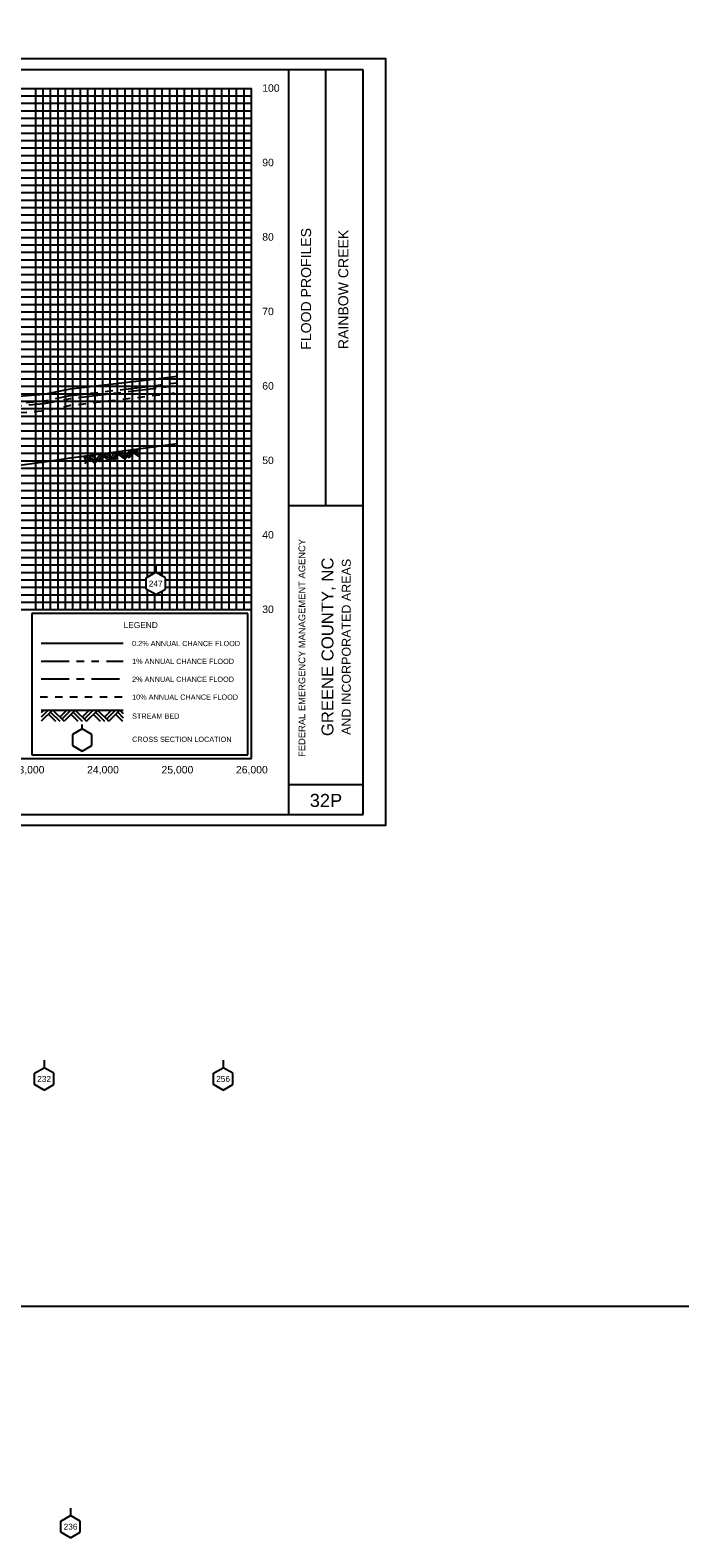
# Model space of a CAD drawing. Header units: inches. Extents: x -9.2 to 57.8, y 27.6 to 67.1.
# Tile 5 of 8: x 28.3 to 37.1, y 28.9 to 49.2. Entities that reach past the tile are written whole.
import ezdxf
from ezdxf.enums import TextEntityAlignment as Align

# ---------------------------------------------------------------- set-up
doc = ezdxf.new("R2010")
doc.units = ezdxf.units.IN
doc.header["$LTSCALE"] = 0.3
doc.header["$MEASUREMENT"] = 0
doc.set_wipeout_variables(frame=1)
for name, pattern in [('CENTER', [2, 1.25, -0.25, 0.25, -0.25]), ('DOT', [0.25, 0, -0.25]), ('HIDDEN', [0.375, 0.25, -0.125]), ('PHANTOM', [2.5, 1.25, -0.25, 0.25, -0.25, 0.25, -0.25])]:
    doc.linetypes.add(name, pattern=pattern)
doc.layers.get('0').update_dxf_attribs({"color": 3, "plot": 0})
for name, color, linetype in [('1', 5, 'Continuous'), ('2', 50, 'Continuous'), ('3', 9, 'DOT'), ('7', 7, 'Continuous'), ('STREAM', 5, 'Continuous'), ('STRUCTURE', 30, 'Continuous'), ('TEXT', 255, 'Continuous'), ('WS10', 4, 'HIDDEN'), ('WS100', 5, 'PHANTOM'), ('WS50', 1, 'CENTER'), ('WS500', 1, 'Continuous'), ('XSEC', 7, 'Continuous')]:
    doc.layers.add(name, color=color, linetype=linetype)
doc.styles.add('ARIAL', font='ARIAL.TTF')
doc.styles.add('xs', font='ARIAL.TTF')

# ---------------------------------------------------------------- blocks, each defined once
blk = doc.blocks.new('rock')
at = {"layer": 'STREAM'}
for p, q in [((0.171, 0.001), (0.147, -0.023)), ((0.209, 0.001), (0.147, -0.061)), ((0.247, 0.001), (0.147, -0.099)), ((0.251, 0.001), (0.351, -0.099)), ((0.375, 0.001), (0.313, -0.061)), ((0.413, 0.001), (0.332, -0.08)), ((0.451, 0.001), (0.351, -0.099)), ((0.451, 0.001), (0.551, -0.099)), ((0.575, 0.001), (0.513, -0.061)), ((0.613, 0.001), (0.532, -0.08)), ((0.651, 0.001), (0.551, -0.099)), ((0.651, 0.001), (0.751, -0.099)), ((0.776, 0.001), (0.713, -0.061)), ((0.813, 0.001), (0.732, -0.08)), ((0.851, 0.001), (0.751, -0.099)), ((0.851, 0.001), (0.88, -0.028)), ((0.211, -0.034), (0.275, -0.099)), ((0.23, -0.016), (0.313, -0.099)), ((0.413, -0.036), (0.475, -0.099)), ((0.432, -0.018), (0.513, -0.099)), ((0.613, -0.036), (0.676, -0.099)), ((0.632, -0.018), (0.713, -0.099)), ((0.813, -0.036), (0.876, -0.099)), ((0.832, -0.018), (0.88, -0.066))]:
    blk.add_line(p, q, dxfattribs=at)
blk = doc.blocks.new('wipeout')
blk.add_wipeout([(0, 0.15), (-0.129917, 0.075), (-0.129917, -0.075), (0, -0.15), (0.129917, -0.075), (0.129917, 0.075)])
blk = doc.blocks.new('xsec')
blk.add_line((0, 0.35), (0, 0.25))
blk.add_blockref('wipeout', (0, 0.1))
for p, q in [((-0.13, 0.175), (0, 0.25)), ((0.13, 0.175), (0, 0.25)), ((0, 0.25), (0, 0.25)), ((-0.13, 0.025), (-0.13, 0.175)), ((0, -0.05), (-0.13, 0.025)), ((0, -0.05), (0.13, 0.025)), ((0.13, 0.025), (0.13, 0.175))]:
    blk.add_line(p, q)

msp = doc.modelspace()

# ---------------------------------------------------------------- linework, layer by layer
at = {"layer": '1'}
for p, q in [((32.8, 48.627), (17.3, 48.627)), ((31.8, 38.627), (31.8, 48.627)), ((32.3, 42.777), (32.3, 48.627)), ((32.8, 38.627), (32.8, 48.627)), ((31.8, 42.777), (32.8, 42.777)), ((31.8, 39.027), (32.8, 39.027)), ((17.3, 38.627), (32.8, 38.627))]:
    msp.add_line(p, q, dxfattribs=at)
at = {"layer": '2', "color": 50}
for p, q in [((18.3, 48.377), (31.3, 48.377)), ((31.3, 39.377), (31.3, 48.377)), ((18.3, 46.377), (31.3, 46.377)), ((18.3, 45.377), (31.3, 45.377)), ((18.3, 44.377), (31.3, 44.377)), ((18.3, 43.377), (31.3, 43.377)), ((18.3, 42.377), (31.3, 42.377)), ((18.3, 41.377), (31.3, 41.377)), ((18.3, 39.377), (31.3, 39.377))]:
    msp.add_line(p, q, dxfattribs=at)
at = {"layer": '2', "color": 50, "linetype": 'Continuous'}
for p, q in [((29.3, 41.377), (29.3, 48.377)), ((30.3, 41.377), (30.3, 48.377)), ((18.3, 47.377), (31.3, 47.377))]:
    msp.add_line(p, q, dxfattribs=at)
at = {"layer": '3', "color": 8, "linetype": 'Continuous'}
for p, q in [((18.3, 48.277), (31.3, 48.277)), ((28.4, 41.377), (28.4, 48.377)), ((28.5, 41.377), (28.5, 48.377)), ((28.6, 41.377), (28.6, 48.377)), ((28.7, 41.377), (28.7, 48.377)), ((28.8, 41.377), (28.8, 48.377)), ((28.9, 41.377), (28.9, 48.377)), ((29, 41.377), (29, 48.377)), ((29.1, 41.377), (29.1, 48.377)), ((29.2, 41.377), (29.2, 48.377)), ((29.4, 41.377), (29.4, 48.377)), ((29.5, 41.377), (29.5, 48.377)), ((29.6, 41.377), (29.6, 48.377)), ((29.7, 41.377), (29.7, 48.377)), ((29.8, 41.377), (29.8, 48.377)), ((29.9, 41.377), (29.9, 48.377)), ((30, 41.377), (30, 48.377)), ((30.1, 41.377), (30.1, 48.377)), ((30.2, 41.377), (30.2, 48.377)), ((30.4, 41.377), (30.4, 48.377)), ((30.5, 41.377), (30.5, 48.377)), ((30.6, 41.377), (30.6, 48.377)), ((30.7, 41.377), (30.7, 48.377)), ((30.8, 41.377), (30.8, 48.377)), ((30.9, 41.377), (30.9, 48.377)), ((31, 41.377), (31, 48.377)), ((31.1, 41.377), (31.1, 48.377)), ((31.2, 41.377), (31.2, 48.377)), ((18.3, 48.177), (31.3, 48.177)), ((18.3, 48.077), (31.3, 48.077)), ((18.3, 47.977), (31.3, 47.977)), ((18.3, 47.877), (31.3, 47.877)), ((18.3, 47.777), (31.3, 47.777)), ((18.3, 47.677), (31.3, 47.677)), ((18.3, 47.577), (31.3, 47.577)), ((18.3, 47.477), (31.3, 47.477)), ((18.3, 47.277), (31.3, 47.277)), ((18.3, 47.177), (31.3, 47.177)), ((18.3, 47.077), (31.3, 47.077)), ((18.3, 46.977), (31.3, 46.977)), ((18.3, 46.877), (31.3, 46.877)), ((18.3, 46.777), (31.3, 46.777)), ((18.3, 46.677), (31.3, 46.677)), ((18.3, 46.577), (31.3, 46.577)), ((18.3, 46.477), (31.3, 46.477)), ((18.3, 46.277), (31.3, 46.277)), ((18.3, 46.177), (31.3, 46.177)), ((18.3, 46.077), (31.3, 46.077)), ((18.3, 45.977), (31.3, 45.977)), ((18.3, 45.877), (31.3, 45.877)), ((18.3, 45.777), (31.3, 45.777)), ((18.3, 45.677), (31.3, 45.677)), ((18.3, 45.577), (31.3, 45.577)), ((18.3, 45.477), (31.3, 45.477)), ((18.3, 45.277), (31.3, 45.277)), ((18.3, 45.177), (31.3, 45.177)), ((18.3, 45.077), (31.3, 45.077)), ((18.3, 44.977), (31.3, 44.977)), ((18.3, 44.877), (31.3, 44.877)), ((18.3, 44.777), (31.3, 44.777)), ((18.3, 44.677), (31.3, 44.677)), ((18.3, 44.577), (31.3, 44.577)), ((18.3, 44.477), (31.3, 44.477)), ((18.3, 44.277), (31.3, 44.277)), ((18.3, 44.177), (31.3, 44.177)), ((18.3, 44.077), (31.3, 44.077)), ((18.3, 43.977), (31.3, 43.977)), ((18.3, 43.877), (31.3, 43.877)), ((18.3, 43.777), (31.3, 43.777)), ((18.3, 43.677), (31.3, 43.677)), ((18.3, 43.577), (31.3, 43.577)), ((18.3, 43.477), (31.3, 43.477)), ((18.3, 43.277), (31.3, 43.277)), ((18.3, 43.177), (31.3, 43.177)), ((18.3, 43.077), (31.3, 43.077)), ((18.3, 42.977), (31.3, 42.977)), ((18.3, 42.877), (31.3, 42.877)), ((18.3, 42.777), (31.3, 42.777)), ((18.3, 42.677), (31.3, 42.677)), ((18.3, 42.577), (31.3, 42.577)), ((18.3, 42.477), (31.3, 42.477)), ((18.3, 42.277), (31.3, 42.277)), ((18.3, 42.177), (31.3, 42.177)), ((18.3, 42.077), (31.3, 42.077)), ((18.3, 41.977), (31.3, 41.977)), ((18.3, 41.877), (31.3, 41.877)), ((18.3, 41.777), (31.3, 41.777)), ((18.3, 41.677), (31.3, 41.677)), ((18.3, 41.577), (31.3, 41.577)), ((18.3, 41.477), (31.3, 41.477))]:
    msp.add_line(p, q, dxfattribs=at)
at = {"layer": '7'}
for p, q in [((29.025, 39.777), (28.895, 39.702)), ((28.895, 39.702), (28.895, 39.552)), ((28.895, 39.702), (28.895, 39.702)), ((29.025, 39.777), (29.025, 39.834)), ((29.155, 39.702), (29.025, 39.777)), ((29.155, 39.552), (29.155, 39.702)), ((28.895, 39.552), (29.025, 39.477)), ((29.025, 39.477), (29.155, 39.552))]:
    msp.add_line(p, q, dxfattribs=at)
at = {"layer": 'STREAM'}
for p, q in [((28.512, 40.027), (28.475, 39.99)), ((28.569, 40.027), (28.475, 39.933)), ((28.625, 40.027), (28.475, 39.877)), ((28.475, 40.027), (29.575, 40.027)), ((28.572, 39.973), (28.668, 39.877)), ((28.6, 40.001), (28.725, 39.877)), ((28.631, 40.027), (28.781, 39.877)), ((28.818, 40.027), (28.725, 39.933)), ((28.874, 40.027), (28.753, 39.905)), ((28.931, 40.027), (28.781, 39.877)), ((28.875, 39.97), (28.968, 39.877)), ((28.903, 39.999), (29.025, 39.877)), ((28.931, 40.027), (29.081, 39.877)), ((29.118, 40.027), (29.025, 39.933)), ((29.174, 40.027), (29.053, 39.905)), ((29.229, 40.024), (29.079, 39.874)), ((29.175, 39.97), (29.268, 39.877)), ((29.203, 39.999), (29.325, 39.877)), ((29.231, 40.027), (29.381, 39.877)), ((29.418, 40.027), (29.325, 39.933)), ((29.474, 40.027), (29.353, 39.905)), ((29.531, 40.027), (29.381, 39.877)), ((29.475, 39.97), (29.568, 39.877)), ((29.503, 39.999), (29.575, 39.926)), ((29.531, 40.027), (29.575, 39.983))]:
    msp.add_line(p, q, dxfattribs=at)
msp.add_lwpolyline([(28.116, 43.31), (28.513, 43.362), (28.868, 43.415), (30.012, 43.569), (30.3, 43.608)], dxfattribs=at)
at = {"layer": 'STRUCTURE'}
msp.add_lwpolyline([(-9.197, 56.181), (57.779, 56.181), (57.779, 32.019), (-9.197, 32.019)], close=True, dxfattribs=at)
at = {"layer": 'TEXT'}
for p, q in [((31.25, 41.327), (28.35, 41.327)), ((28.35, 41.327), (28.35, 39.427)), ((31.25, 39.427), (31.25, 41.327)), ((28.35, 39.427), (31.25, 39.427)), ((28.35, 39.427), (28.35, 39.427))]:
    msp.add_line(p, q, dxfattribs=at)
at = {"layer": 'WS10'}
msp.add_line((28.46, 40.207), (29.56, 40.207), dxfattribs=at)
at = {"layer": 'WS10', "flags": 128}
msp.add_lwpolyline([(18.3, 42.692), (18.747, 42.738), (18.747, 42.738), (19.415, 42.81), (19.415, 42.81), (20.307, 42.926), (20.307, 42.926), (21.271, 43.057), (21.271, 43.057), (21.621, 43.083), (21.621, 43.083), (22.13, 43.13), (22.13, 43.13), (22.369, 43.152), (22.369, 43.152), (22.405, 43.152), (22.405, 43.152), (22.447, 43.183), (22.447, 43.183), (22.503, 43.2), (22.503, 43.2), (22.735, 43.241), (22.735, 43.241), (22.989, 43.263), (22.989, 43.263), (23.387, 43.293), (23.387, 43.293), (24.003, 43.388), (24.003, 43.388), (24.537, 43.545), (24.537, 43.545), (24.989, 43.639), (24.989, 43.639), (25.211, 43.661), (25.211, 43.661), (25.251, 43.662), (25.251, 43.662), (25.263, 43.682), (25.263, 43.682), (25.313, 43.682), (25.313, 43.682), (25.621, 43.703), (25.621, 43.703), (26.254, 43.77), (26.254, 43.77), (27.703, 43.968), (27.703, 43.968), (28.116, 44.017), (28.116, 44.017), (28.513, 44.05), (28.513, 44.05), (28.868, 44.121), (28.868, 44.121), (30.012, 44.256), (30.012, 44.256), (30.3, 44.292)], dxfattribs=at)
at = {"layer": 'WS100'}
msp.add_line((28.475, 40.687), (29.575, 40.687), dxfattribs=at)
at = {"layer": 'WS100', "flags": 128}
msp.add_lwpolyline([(18.3, 42.856), (18.747, 42.898), (18.747, 42.898), (19.415, 42.976), (19.415, 42.976), (20.307, 43.104), (20.307, 43.104), (21.271, 43.221), (21.271, 43.221), (21.621, 43.247), (21.621, 43.247), (22.13, 43.297), (22.13, 43.297), (22.369, 43.317), (22.369, 43.317), (22.405, 43.317), (22.405, 43.317), (22.447, 43.345), (22.447, 43.345), (22.503, 43.415), (22.503, 43.415), (22.735, 43.477), (22.735, 43.477), (22.989, 43.493), (22.989, 43.493), (23.387, 43.512), (23.387, 43.512), (24.003, 43.577), (24.003, 43.577), (24.537, 43.673), (24.537, 43.673), (24.989, 43.801), (24.989, 43.801), (25.211, 43.829), (25.211, 43.829), (25.251, 43.829), (25.251, 43.829), (25.263, 43.833), (25.263, 43.833), (25.313, 43.833), (25.313, 43.833), (25.621, 43.86), (25.621, 43.86), (26.254, 43.93), (26.254, 43.93), (27.703, 44.105), (27.703, 44.105), (28.116, 44.145), (28.116, 44.145), (28.513, 44.18), (28.513, 44.18), (28.868, 44.251), (28.868, 44.251), (30.012, 44.387), (30.012, 44.387), (30.3, 44.425)], dxfattribs=at)
at = {"layer": 'WS50'}
msp.add_line((28.475, 40.447), (29.575, 40.447), dxfattribs=at)
at = {"layer": 'WS50', "flags": 128}
msp.add_lwpolyline([(18.3, 42.804), (18.747, 42.846), (18.747, 42.846), (19.415, 42.922), (19.415, 42.922), (20.307, 43.05), (20.307, 43.05), (21.271, 43.169), (21.271, 43.169), (21.621, 43.195), (21.621, 43.195), (22.13, 43.245), (22.13, 43.245), (22.369, 43.266), (22.369, 43.266), (22.405, 43.266), (22.405, 43.266), (22.447, 43.289), (22.447, 43.289), (22.503, 43.342), (22.503, 43.342), (22.735, 43.398), (22.735, 43.398), (22.989, 43.416), (22.989, 43.416), (23.387, 43.438), (23.387, 43.438), (24.003, 43.513), (24.003, 43.513), (24.537, 43.632), (24.537, 43.632), (24.989, 43.754), (24.989, 43.754), (25.211, 43.78), (25.211, 43.78), (25.251, 43.78), (25.251, 43.78), (25.263, 43.785), (25.263, 43.785), (25.313, 43.785), (25.313, 43.785), (25.621, 43.811), (25.621, 43.811), (26.254, 43.883), (26.254, 43.883), (27.703, 44.067), (27.703, 44.067), (28.116, 44.109), (28.116, 44.109), (28.513, 44.145), (28.513, 44.145), (28.868, 44.213), (28.868, 44.213), (30.012, 44.351), (30.012, 44.351), (30.3, 44.389)], dxfattribs=at)
at = {"layer": 'WS500'}
msp.add_line((28.475, 40.927), (29.575, 40.927), dxfattribs=at)
msp.add_lwpolyline([(28.116, 44.238), (28.513, 44.27), (28.513, 44.27), (28.868, 44.342), (28.868, 44.342), (30.012, 44.475), (30.012, 44.475), (30.3, 44.514)], dxfattribs=at)

# ---------------------------------------------------------------- block references
at = {"layer": 'STREAM', "rotation": 7.797901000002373}
msp.add_blockref('rock', (28.899, 43.411), dxfattribs=at)
at = {"layer": 'XSEC', "color": 3}
msp.add_blockref('xsec', (28.868, 28.961), dxfattribs=at)

# ---------------------------------------------------------------- texts
at = {"layer": 'TEXT', "style": 'ARIAL'}
for s, height, p in [(' 100', 0.1, (31.405, 48.332)), (' 90', 0.1, (31.405, 47.332)), (' 80', 0.1, (31.405, 46.332)), (' 70', 0.1, (31.405, 45.332)), (' 60', 0.1, (31.405, 44.332)), (' 50', 0.1, (31.405, 43.332)), (' 40', 0.1, (31.405, 42.332)), (' 30', 0.1, (31.405, 41.332)), ('LEGEND', 0.08, (29.581, 41.129)), ('0.2% ANNUAL CHANCE FLOOD', 0.07, (29.695, 40.887)), ('1% ANNUAL CHANCE FLOOD', 0.07, (29.695, 40.647)), ('2% ANNUAL CHANCE FLOOD', 0.07, (29.695, 40.407)), ('10% ANNUAL CHANCE FLOOD', 0.07, (29.695, 40.167)), ('STREAM BED', 0.07, (29.695, 39.912)), ('CROSS SECTION LOCATION', 0.07, (29.695, 39.6))]:
    msp.add_text(s, height=height, dxfattribs=at).set_placement(p)
for s, height, p in [('RAINBOW CREEK', 0.135, (32.6, 45.677)), ('GREENE COUNTY, NC', 0.16, (32.4, 40.877)), ('AND INCORPORATED AREAS', 0.12, (32.633, 40.877))]:
    msp.add_text(s, height=height, rotation=90, dxfattribs=at).set_placement(p, align=Align.CENTER)
for s, height, p in [('FLOOD PROFILES', 0.135, (32.1, 44.868)), ('FEDERAL EMERGENCY MANAGEMENT AGENCY', 0.09, (32.021, 39.399))]:
    msp.add_text(s, height=height, rotation=90, dxfattribs=at).set_placement(p)
for s, height, p in [('23,000', 0.1, (28.304, 39.177)), ('24,000', 0.1, (29.304, 39.177)), ('25,000', 0.1, (30.304, 39.177)), ('26,000', 0.1, (31.304, 39.177)), ('32P', 0.175, (32.3, 38.727))]:
    msp.add_text(s, height=height, dxfattribs=at).set_placement(p, align=Align.CENTER)

# ---------------------------------------------------------------- next in the draw order: block references
at = {"layer": 'XSEC', "color": 3}
for p in [(30.012, 41.628), (28.513, 34.975), (30.918, 34.975)]:
    msp.add_blockref('xsec', p, dxfattribs=at)

# ---------------------------------------------------------------- next in the draw order: texts
at = {"layer": 'TEXT', "style": 'xs'}
msp.add_text('236', height=0.08, dxfattribs=at).set_placement((28.868, 29.06, 1), align=Align.MIDDLE_CENTER)

# ---------------------------------------------------------------- next in the draw order: linework, layer by layer
at = {"color": 252}
msp.add_lwpolyline([(17, 48.777), (33.1, 48.777), (33.1, 38.477), (17, 38.477)], close=True, dxfattribs=at)

# ---------------------------------------------------------------- next in the draw order: texts
at = {"layer": 'TEXT', "style": 'xs'}
for s, p in [('247', (30.012, 41.726, 1)), ('232', (28.513, 35.074, 1)), ('256', (30.918, 35.074, 1))]:
    msp.add_text(s, height=0.08, dxfattribs=at).set_placement(p, align=Align.MIDDLE_CENTER)

doc.saveas('drawing.dxf')
